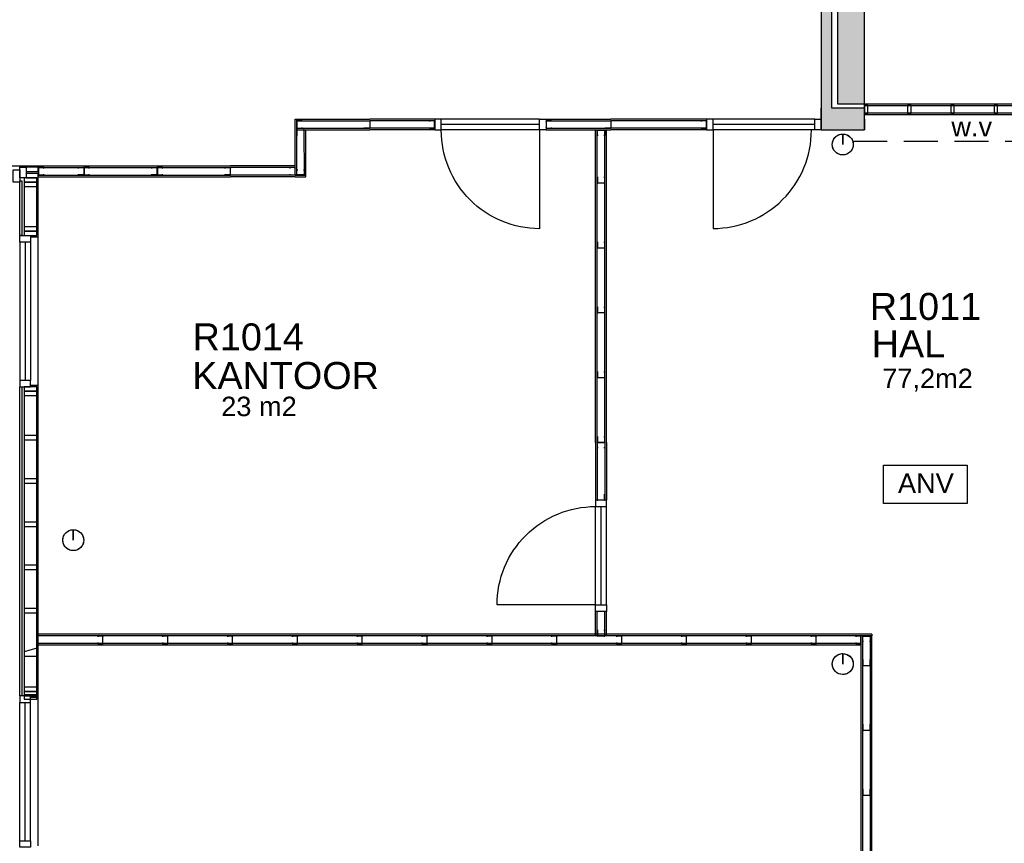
# Model space of a CAD drawing. Header units: millimetres. Extents: x 0 to 116900, y 0 to 82100.
# Tile 15 of 30: x 27117 to 36227, y 52218 to 59840. Entities that reach past the tile are written whole.
import ezdxf
from ezdxf.enums import TextEntityAlignment as Align

# ---------------------------------------------------------------- set-up
doc = ezdxf.new("R2010")
doc.units = ezdxf.units.MM
doc.header["$LTSCALE"] = 50
doc.header["$MEASUREMENT"] = 0
doc.linetypes.add('B0701', pattern=[9.375, 6.25, -3.125])
doc.linetypes.add('DASHED', pattern=[75, 50, -25])
doc.layers.get('0').update_dxf_attribs({"color": 8, "linetype": 'CONTINUOUS'})
for name, color, linetype in [('AC32----_BINNENKOZ', 1, 'CONTINUOUS'), ('AL$8A---_HULPLIJNEN', 5, 'CONTINUOUS'), ('AL22XI--_HOUT', 1, 'CONTINUOUS'), ('AT$1A---_ALGEMEEN', 7, 'CONTINUOUS'), ('LAYER01', 252, 'CONTINUOUS'), ('LAYER22', 1, 'CONTINUOUS'), ('LAYER28', 8, 'CONTINUOUS'), ('LAYER30', 1, 'CONTINUOUS'), ('LAYER31', 7, 'CONTINUOUS'), ('LAYER98', 1, 'DASHED')]:
    doc.layers.add(name, color=color, linetype=linetype)
doc.styles.add('01_100', font='arial.ttf', dxfattribs={"height": 180})
doc.styles.add('02_100', font='arial.ttf', dxfattribs={"height": 250})

# ---------------------------------------------------------------- blocks, each defined once
blk = doc.blocks.new('RR194')
at = {"layer": 'LAYER28', "color": 2, "linetype": 'Continuous'}
blk.add_lwpolyline([(-96.851562, 0, -1), (96.851562, 0, -1)], format="xyb", close=True, dxfattribs=at)
blk = doc.blocks.new('P-N-32-001_1407')
at = {"layer": 'AC32----_BINNENKOZ'}
blk.add_lwpolyline([(0, 356.1), (773, 356.1), (773, 0), (0, 0)], close=True, dxfattribs=at)
at = {"layer": 'AT$1A---_ALGEMEEN', "color": 7, "style": '01_100'}
blk.add_text('ANV', height=180, dxfattribs=at).set_placement((132.3, 98.5))

msp = doc.modelspace()

# ---------------------------------------------------------------- hatches: boundary and pattern name
at = {"layer": 'LAYER01'}
h = msp.add_hatch(color=252, dxfattribs=at)
h.dxf.hatch_style = 1
h.paths.add_polyline_path([(34632.4, 66903.8), (34932.4, 66903.8), (34932.4, 67103.8), (34532.4, 67103.8), (34532.4, 58819.8), (34932.4, 58819.8), (34932.4, 59019.8), (34632.4, 59019.8)])
h = msp.add_hatch(color=252, dxfattribs=at)
h.dxf.hatch_style = 1
h.paths.add_polyline_path([(34682.4, 59059.8), (34932.4, 59059.8), (34932.4, 66853.8), (34682.4, 66853.8)])

# ---------------------------------------------------------------- linework, layer by layer
at = {"layer": 'AL$8A---_HULPLIJNEN', "color": 2}
for points in [[(34932.4, 59019.8), (34632.4, 59019.8), (34632.4, 66903.8), (34932.4, 66903.8), (34932.4, 67103.8), (34532.4, 67103.8), (34532.4, 58819.8), (34932.4, 58819.8)], [(34682.4, 59059.8), (34932.4, 59059.8), (34932.4, 66853.8), (34682.4, 66853.8)]]:
    msp.add_lwpolyline(points, close=True, dxfattribs=at)
at = {"layer": 'AL22XI--_HOUT', "color": 1, "linetype": 'Continuous'}
for points in [[(34932.4, 59059.9), (37152.4, 59059.9), (37152.4, 58959.8), (34932.4, 58959.8)], [(34932.4, 59044.9), (37152.4, 59044.9), (37152.4, 58974.8), (34932.4, 58974.8)]]:
    msp.add_lwpolyline(points, close=True, dxfattribs=at)
at = {"layer": 'AL22XI--_HOUT'}
for points in [[(34964, 58974.8), (34964, 59044.9), (34932.4, 59044.9), (34932.4, 58974.8)], [(35364, 58974.8), (35364, 59044.9), (35332.4, 59044.9), (35332.4, 58974.8)], [(35764, 58974.8), (35764, 59044.9), (35732.4, 59044.9), (35732.4, 58974.8)], [(36164, 58974.8), (36164, 59044.9), (36132.4, 59044.9), (36132.4, 58974.8)]]:
    msp.add_lwpolyline(points, close=True, dxfattribs=at)
at = {"layer": 'LAYER01', "color": 2, "linetype": 'Continuous'}
for points in [[(34532.4, 59019.8), (34532.4, 59019.8)], [(34532.4, 58919.8), (34532.4, 59019.8)], [(34532.4, 58819.8), (34532.4, 58919.8)], [(34932.4, 58919.8), (34932.4, 58819.8)]]:
    msp.add_lwpolyline(points, dxfattribs=at)
at = {"layer": 'LAYER01', "color": 252}
for points in [[(31927.4, 58816.1), (31927.7, 57905.8, -0.414214), (31017.2, 58815.8)], [(33532.2, 58818), (33532.2, 57907.7, 0.414214), (34442.4, 58818)], [(32443.5, 54424.1), (31533.3, 54424.1, -0.414214), (32443.5, 55334.4)]]:
    msp.add_lwpolyline(points, format="xyb", dxfattribs=at)
at = {"layer": 'LAYER01', "color": 2, "linetype": 'Continuous'}
for points in [[(34732.4, 58684.8), (34732.4, 58781.7), (34746.5, 58780.7), (34760.5, 58777.5), (34773.2, 58772.7), (34784.4, 58766.6), (34793.6, 58759.9), (34802.1, 58752.1), (34811.8, 58740.3), (34817.7, 58730.7), (34823.4, 58718.2), (34826.6, 58707.3), (34828.4, 58698.1), (34829.2, 58687.7), (34829.2, 58680.5), (34828, 58668.9), (34825.6, 58658.4), (34822.8, 58650), (34819.4, 58642.3), (34813.1, 58631.2), (34807.7, 58623.8), (34800.8, 58616.3), (34793.1, 58609.4), (34785.2, 58603.6), (34775.1, 58597.9), (34761, 58592.3), (34748.2, 58589.3), (34736.6, 58588.1), (34728.3, 58588.1), (34711.9, 58590.2), (34699.5, 58593.8), (34690.8, 58597.4), (34683.2, 58601.4), (34673.7, 58607.8), (34663.9, 58616.4), (34657.8, 58623.1), (34651, 58632.4), (34645.8, 58641.5), (34641.2, 58652.2), (34638.5, 58661.4), (34636.3, 58673.3), (34635.6, 58684.8), (34636.3, 58696.4), (34638.4, 58708.1), (34642.5, 58720.9), (34647.8, 58732), (34652.6, 58739.6), (34659.9, 58749), (34668.5, 58757.6), (34679, 58765.6), (34687.6, 58770.7), (34698.8, 58775.7), (34711.1, 58779.3), (34723.1, 58781.2), (34732.4, 58781.7)], [(27612.4, 55023.1), (27612.4, 55120), (27626.5, 55119), (27640.5, 55115.8), (27653.2, 55111), (27664.4, 55104.9), (27673.6, 55098.2), (27682.1, 55090.4), (27691.8, 55078.6), (27697.7, 55069), (27703.4, 55056.5), (27706.6, 55045.6), (27708.4, 55036.4), (27709.2, 55026), (27709.2, 55018.8), (27708, 55007.2), (27705.6, 54996.7), (27702.8, 54988.3), (27699.4, 54980.6), (27693.1, 54969.5), (27687.7, 54962.1), (27680.8, 54954.6), (27673.1, 54947.7), (27665.2, 54941.9), (27655.1, 54936.2), (27641, 54930.6), (27628.2, 54927.6), (27616.6, 54926.4), (27608.3, 54926.4), (27591.9, 54928.5), (27579.5, 54932.1), (27570.8, 54935.7), (27563.2, 54939.7), (27553.7, 54946.1), (27543.9, 54954.7), (27537.8, 54961.4), (27531, 54970.7), (27525.8, 54979.8), (27521.2, 54990.5), (27518.5, 54999.7), (27516.3, 55011.6), (27515.6, 55023.1), (27516.3, 55034.7), (27518.4, 55046.4), (27522.5, 55059.2), (27527.8, 55070.3), (27532.6, 55077.9), (27539.9, 55087.3), (27548.5, 55095.9), (27559, 55103.9), (27567.6, 55109), (27578.8, 55114), (27591.1, 55117.6), (27603.1, 55119.5), (27612.4, 55120)], [(34732.4, 53876.8), (34732.4, 53973.7), (34746.5, 53972.7), (34760.5, 53969.5), (34773.2, 53964.7), (34784.4, 53958.6), (34793.6, 53951.9), (34802.1, 53944.1), (34811.8, 53932.3), (34817.7, 53922.7), (34823.4, 53910.2), (34826.6, 53899.3), (34828.4, 53890.1), (34829.2, 53879.7), (34829.2, 53872.5), (34828, 53860.9), (34825.6, 53850.4), (34822.8, 53842), (34819.4, 53834.3), (34813.1, 53823.2), (34807.7, 53815.8), (34800.8, 53808.3), (34793.1, 53801.4), (34785.2, 53795.6), (34775.1, 53789.9), (34761, 53784.3), (34748.2, 53781.3), (34736.6, 53780.1), (34728.3, 53780.1), (34711.9, 53782.2), (34699.5, 53785.8), (34690.8, 53789.4), (34683.2, 53793.4), (34673.7, 53799.8), (34663.9, 53808.4), (34657.8, 53815.1), (34651, 53824.4), (34645.8, 53833.5), (34641.2, 53844.2), (34638.5, 53853.4), (34636.3, 53865.3), (34635.6, 53876.8), (34636.3, 53888.4), (34638.4, 53900.1), (34642.5, 53912.9), (34647.8, 53924), (34652.6, 53931.6), (34659.9, 53941), (34668.5, 53949.6), (34679, 53957.6), (34687.6, 53962.7), (34698.8, 53967.7), (34711.1, 53971.3), (34723.1, 53973.2), (34732.4, 53973.7)]]:
    msp.add_lwpolyline(points, close=True, dxfattribs=at)
at = {"layer": 'LAYER01', "color": 3, "linetype": 'B0701'}
msp.add_lwpolyline([(34829.3, 58716.8), (37430.6, 58716.8)], dxfattribs=at)
at = {"layer": 'LAYER01', "color": 1, "linetype": 'Continuous'}
for points in [[(26075.4, 58486.8), (27288.7, 58486.8)], [(27116.7, 58474.8), (27116.7, 58486.8)], [(27288.7, 58474.8), (27288.7, 58486.8)], [(29765.4, 58386.7), (29765.4, 58401.7)], [(27156.7, 58349.8), (27156.7, 57841.8)], [(27216.7, 57829.8), (27288.7, 57829.8), (27287.7, 58376.8)], [(27216.7, 57841.8), (27276.7, 57841.8), (27276.7, 58360.8)], [(27288.7, 56453.8), (27288.7, 57829.8)], [(27116.7, 53581.8), (27116.7, 56441.8)], [(27116.7, 56441.8), (27135.7, 56441.8)], [(27135.7, 56441.8), (27135.7, 53581.8)], [(27156.7, 56401.8), (27156.7, 53581.8)], [(27216.4, 53569.8), (27288.7, 53569.8), (27288.7, 56453.8), (27216.7, 56453.8)], [(27216.4, 53581.8), (27276.7, 53581.8), (27276.7, 56441.8), (27216.7, 56441.8)], [(35002.4, 54151.8), (35002.4, 54136.8)], [(27135.7, 53581.8), (27116.7, 53581.8)], [(27288.7, 52193.8), (27288.7, 53581.8)]]:
    msp.add_lwpolyline(points, dxfattribs=at)
for points in [[(27176.7, 58376.8), (27287.7, 58376.8), (27287.7, 58416.8), (27176.7, 58416.8)], [(27177.7, 58434.8), (27288.7, 58434.8), (27288.7, 58474.8), (27177.7, 58474.8)], [(27156.7, 58336.8), (27276.7, 58336.8), (27276.7, 58376.8), (27156.7, 58376.8)], [(27156.7, 58296.8), (27276.7, 58296.8), (27276.7, 58336.8), (27156.7, 58336.8)], [(27156.7, 57881.8), (27276.7, 57881.8), (27276.7, 57921.8), (27156.7, 57921.8)], [(27156.7, 57841.8), (27276.7, 57841.8), (27276.7, 57881.8), (27156.7, 57881.8)], [(27156.7, 56401.8), (27276.7, 56401.8), (27276.7, 56441.8), (27156.7, 56441.8)], [(27156.7, 56361.8), (27276.7, 56361.8), (27276.7, 56401.8), (27156.7, 56401.8)], [(27156.7, 55950.8), (27276.7, 55950.8), (27276.7, 55990.8), (27156.7, 55990.8)], [(27156.7, 55550.8), (27276.7, 55550.8), (27276.7, 55590.8), (27156.7, 55590.8)], [(27156.7, 55150.8), (27276.7, 55150.8), (27276.7, 55190.8), (27156.7, 55190.8)], [(27156.7, 54750.8), (27276.7, 54750.8), (27276.7, 54790.8), (27156.7, 54790.8)], [(27156.7, 54350.8), (27276.7, 54350.8), (27276.7, 54390.8), (27156.7, 54390.8)], [(27156.7, 53950.8), (27276.7, 53950.8), (27276.7, 54023.8), (27156.7, 53990.8)], [(27156.7, 53621.8), (27276.7, 53621.8), (27276.7, 53661.8), (27156.7, 53661.8)], [(27156.7, 53581.8), (27276.7, 53581.8), (27276.7, 53621.8), (27156.7, 53621.8)], [(27156.7, 53550.8), (27276.7, 53550.8), (27276.7, 53590.8), (27156.7, 53590.8)]]:
    msp.add_lwpolyline(points, close=True, dxfattribs=at)
at = {"layer": 'LAYER22', "color": 1, "linetype": 'Continuous'}
for points in [[(29664.7, 58401.7), (29664.9, 58919.8)], [(29664.9, 58919.8), (29679.9, 58919.8)], [(29679.7, 58401.7), (29679.9, 58919.8)], [(29679.9, 58919.8), (30357.4, 58919.8)], [(29679.9, 58904.8), (30357.4, 58904.8)], [(29729.9, 58896.8), (29729.9, 58903.8), (29679.9, 58903.8), (29679.9, 58898.8), (29681.9, 58898.8), (29681.9, 58901.8), (29681.9, 58838.8), (29681.9, 58840.8), (29679.9, 58840.8), (29679.9, 58835.8), (29729.9, 58835.8), (29729.9, 58842.8)], [(30307.7, 58896.7), (30307.7, 58903.7), (30357.4, 58903.7), (30357.4, 58898.7), (30355.4, 58898.7), (30355.4, 58901.7), (30355.4, 58838.8), (30355.4, 58840.8), (30357.4, 58840.8), (30357.4, 58835.8), (30307.7, 58835.8), (30307.7, 58842.8)], [(30957.4, 58919.8), (30357.4, 58919.8)], [(30957.4, 58904.8), (30357.4, 58904.8)], [(30907.4, 58842.8), (30907.4, 58835.8), (30957.4, 58835.8), (30957.4, 58840.8), (30955.4, 58840.8), (30955.4, 58837.8), (30955.4, 58900.8), (30955.4, 58898.8), (30957.4, 58898.8), (30957.4, 58903.8), (30907.4, 58903.8), (30907.4, 58896.8)], [(31987.4, 58919.8), (32587.4, 58919.8)], [(31987.4, 58904.8), (32587.4, 58904.8)], [(32037.4, 58896.8), (32037.4, 58903.8), (31987.4, 58903.8), (31987.4, 58898.8), (31989.4, 58898.8), (31989.4, 58901.8), (31989.4, 58838.8), (31989.4, 58840.8), (31987.4, 58840.8), (31987.4, 58835.8), (32037.4, 58835.8), (32037.4, 58842.8)], [(32537.7, 58896.7), (32537.7, 58903.7), (32587.4, 58903.7), (32587.4, 58898.7), (32585.4, 58898.7), (32585.4, 58901.7), (32585.4, 58838.8), (32585.4, 58840.8), (32587.4, 58840.8), (32587.4, 58835.8), (32537.7, 58835.8), (32537.7, 58842.8)], [(33472.4, 58919.8), (32587.4, 58919.8)], [(33472.4, 58904.8), (32587.4, 58904.8)], [(33422.4, 58842.8), (33422.4, 58835.8), (33472.4, 58835.8), (33472.4, 58840.8), (33470.4, 58840.8), (33470.4, 58837.8), (33470.4, 58900.8), (33470.4, 58898.8), (33472.4, 58898.8), (33472.4, 58903.8), (33422.4, 58903.8), (33422.4, 58896.8)], [(29679.9, 58834.8), (30357.4, 58834.8)], [(29679.9, 58819.8), (30357.4, 58819.8)], [(29741.8, 58770.1), (29748.8, 58770.1), (29748.8, 58819.8), (29743.8, 58819.8), (29743.8, 58817.8), (29746.8, 58817.8), (29683.9, 58817.8), (29685.9, 58817.8), (29685.9, 58819.8), (29680.9, 58819.8), (29680.9, 58770.1), (29687.9, 58770.1)], [(29750.4, 58401.7), (29749.9, 58819.8)], [(29765.4, 58401.7), (29764.9, 58819.8)], [(30957.4, 58834.8), (30357.4, 58834.8)], [(30957.4, 58819.8), (30357.4, 58819.8)], [(31987.4, 58834.8), (32587.4, 58834.8)], [(31987.4, 58819.8), (32587.4, 58819.8)], [(32445.4, 58327.8), (32445.4, 58819.8)], [(32460.4, 58327.8), (32460.4, 58819.8)], [(32468.4, 58767.8), (32461.4, 58767.8), (32461.4, 58817.8), (32466.4, 58817.8), (32466.4, 58815.8), (32463.4, 58815.8), (32526.4, 58815.8), (32524.4, 58815.8), (32524.4, 58817.8), (32529.4, 58817.8), (32529.4, 58767.8), (32522.4, 58767.8)], [(32530.4, 58327.8), (32530.4, 58819.8)], [(32545.4, 57727.8), (32545.4, 58819.8)], [(33472.4, 58834.8), (32587.4, 58834.8)], [(33472.4, 58819.8), (32587.4, 58819.8)], [(27288.7, 58486.7), (27711, 58486.7)], [(27288.7, 58471.7), (27711, 58471.7)], [(27338.7, 58463.7), (27338.7, 58470.7), (27288.7, 58470.7), (27288.7, 58465.7), (27290.7, 58465.7), (27290.7, 58468.7), (27290.7, 58405.7), (27290.7, 58407.7), (27288.7, 58407.7), (27288.7, 58402.7), (27338.7, 58402.7), (27338.7, 58409.7)], [(27288.7, 58401.7), (27711, 58401.7)], [(27661.3, 58463.6), (27661.3, 58470.6), (27711, 58470.6), (27711, 58465.6), (27709, 58465.6), (27709, 58468.6), (27709, 58405.7), (27709, 58407.7), (27711, 58407.7), (27711, 58402.7), (27661.3, 58402.7), (27661.3, 58409.7)], [(27711, 58486.7), (28388.5, 58486.7)], [(27711, 58471.7), (28388.5, 58471.7)], [(27761, 58463.7), (27761, 58470.7), (27711, 58470.7), (27711, 58465.7), (27713, 58465.7), (27713, 58468.7), (27713, 58405.7), (27713, 58407.7), (27711, 58407.7), (27711, 58402.7), (27761, 58402.7), (27761, 58409.7)], [(27711, 58401.7), (28388.5, 58401.7)], [(28338.8, 58463.6), (28338.8, 58470.6), (28388.5, 58470.6), (28388.5, 58465.6), (28386.5, 58465.6), (28386.5, 58468.6), (28386.5, 58405.7), (28386.5, 58407.7), (28388.5, 58407.7), (28388.5, 58402.7), (28338.8, 58402.7), (28338.8, 58409.7)], [(28388.5, 58486.7), (29066, 58486.7)], [(28388.5, 58471.7), (29066, 58471.7)], [(28438.5, 58463.7), (28438.5, 58470.7), (28388.5, 58470.7), (28388.5, 58465.7), (28390.5, 58465.7), (28390.5, 58468.7), (28390.5, 58405.7), (28390.5, 58407.7), (28388.5, 58407.7), (28388.5, 58402.7), (28438.5, 58402.7), (28438.5, 58409.7)], [(28388.5, 58401.7), (29066, 58401.7)], [(29016.3, 58463.6), (29016.3, 58470.6), (29066, 58470.6), (29066, 58465.6), (29064, 58465.6), (29064, 58468.6), (29064, 58405.7), (29064, 58407.7), (29066, 58407.7), (29066, 58402.7), (29016.3, 58402.7), (29016.3, 58409.7)], [(29666, 58486.7), (29066, 58486.7)], [(29666, 58471.7), (29066, 58471.7)], [(29666, 58401.7), (29066, 58401.7)], [(29616, 58409.7), (29616, 58402.7), (29666, 58402.7), (29666, 58407.7), (29664, 58407.7), (29664, 58404.7), (29664, 58467.7), (29664, 58465.7), (29666, 58465.7), (29666, 58470.7), (29616, 58470.7), (29616, 58463.7)], [(29664.7, 58401.7), (29765.4, 58401.7)], [(29742.9, 58451.7), (29749.9, 58451.7), (29749.9, 58401.7), (29744.9, 58401.7), (29744.9, 58403.7), (29747.9, 58403.7), (29684.9, 58403.7), (29686.9, 58403.7), (29686.9, 58401.7), (29681.9, 58401.7), (29681.9, 58451.7), (29688.9, 58451.7)], [(27287.7, 58386.7), (27711, 58386.7)], [(27711, 58386.7), (28388.5, 58386.7)], [(28388.5, 58386.7), (29066, 58386.7)], [(29666, 58386.7), (29066, 58386.7)], [(29664.7, 58386.7), (29765.4, 58386.7)], [(32445.4, 57727.8), (32445.4, 58327.8)], [(32460.4, 57727.8), (32460.4, 58327.8)], [(32468.4, 58377.8), (32461.4, 58377.8), (32461.4, 58327.8), (32466.4, 58327.8), (32466.4, 58329.8), (32463.4, 58329.8), (32526.4, 58329.8), (32524.4, 58329.8), (32524.4, 58327.8), (32529.4, 58327.8), (32529.4, 58377.8), (32522.4, 58377.8)], [(32530.4, 57727.8), (32530.4, 58327.8)], [(32468.4, 57777.8), (32461.4, 57777.8), (32461.4, 57727.8), (32466.4, 57727.8), (32466.4, 57729.8), (32463.4, 57729.8), (32526.4, 57729.8), (32524.4, 57729.8), (32524.4, 57727.8), (32529.4, 57727.8), (32529.4, 57777.8), (32522.4, 57777.8)], [(32445.4, 57127.8), (32445.4, 57727.8)], [(32460.4, 57127.8), (32460.4, 57727.8)], [(32530.4, 57127.8), (32530.4, 57727.8)], [(32545.4, 57127.8), (32545.4, 57727.8)], [(32445.4, 56527.8), (32445.4, 57127.8)], [(32460.4, 56527.8), (32460.4, 57127.8)], [(32468.4, 57177.8), (32461.4, 57177.8), (32461.4, 57127.8), (32466.4, 57127.8), (32466.4, 57129.8), (32463.4, 57129.8), (32526.4, 57129.8), (32524.4, 57129.8), (32524.4, 57127.8), (32529.4, 57127.8), (32529.4, 57177.8), (32522.4, 57177.8)], [(32530.4, 56527.8), (32530.4, 57127.8)], [(32545.4, 56527.8), (32545.4, 57127.8)], [(32468.4, 56577.8), (32461.4, 56577.8), (32461.4, 56527.8), (32466.4, 56527.8), (32466.4, 56529.8), (32463.4, 56529.8), (32526.4, 56529.8), (32524.4, 56529.8), (32524.4, 56527.8), (32529.4, 56527.8), (32529.4, 56577.8), (32522.4, 56577.8)], [(32445.4, 55927.8), (32445.4, 56527.8)], [(32460.4, 55927.8), (32460.4, 56527.8)], [(32530.4, 55927.8), (32530.4, 56527.8)], [(32545.4, 55927.8), (32545.4, 56527.8)], [(32468.4, 55977.8), (32461.4, 55977.8), (32461.4, 55927.8), (32466.4, 55927.8), (32466.4, 55929.8), (32463.4, 55929.8), (32526.4, 55929.8), (32524.4, 55929.8), (32524.4, 55927.8), (32529.4, 55927.8), (32529.4, 55977.8), (32522.4, 55977.8)], [(32445.4, 55927.8), (32445.4, 55394.1)], [(32460.4, 55927.8), (32460.4, 55394.1)], [(32468.4, 55877.8), (32461.4, 55877.8), (32461.4, 55927.8), (32466.4, 55927.8), (32466.4, 55925.8), (32463.4, 55925.8), (32526.4, 55925.8), (32524.4, 55925.8), (32524.4, 55927.8), (32529.4, 55927.8), (32529.4, 55877.8), (32522.4, 55877.8)], [(32530.4, 55927.8), (32530.2, 55394.1)], [(32545.4, 55927.8), (32545.2, 55394.1)], [(32467.4, 55443.9), (32460.4, 55443.9), (32460.4, 55394.1), (32465.4, 55394.1), (32465.4, 55396.1), (32462.4, 55396.1), (32525.3, 55396.1), (32523.3, 55396.1), (32523.3, 55394.1), (32528.3, 55394.1), (32528.3, 55443.9), (32521.3, 55443.9)], [(32445.4, 54135.8), (32445.4, 54364.1)], [(32460.4, 54135.8), (32460.4, 54364.1)], [(32530.4, 54135.8), (32530.4, 54364.1)], [(32545.4, 54135.8), (32545.4, 54364.1)], [(27888.7, 54151.8), (27288.7, 54151.8)], [(27888.7, 54136.8), (27288.7, 54136.8)], [(27838.7, 54074.8), (27838.7, 54067.8), (27888.7, 54067.8), (27888.7, 54072.8), (27886.7, 54072.8), (27886.7, 54069.8), (27886.7, 54132.8), (27886.7, 54130.8), (27888.7, 54130.8), (27888.7, 54135.8), (27838.7, 54135.8), (27838.7, 54128.8)], [(28488.7, 54151.8), (27888.7, 54151.8)], [(28488.7, 54136.8), (27888.7, 54136.8)], [(28438.7, 54074.8), (28438.7, 54067.8), (28488.7, 54067.8), (28488.7, 54072.8), (28486.7, 54072.8), (28486.7, 54069.8), (28486.7, 54132.8), (28486.7, 54130.8), (28488.7, 54130.8), (28488.7, 54135.8), (28438.7, 54135.8), (28438.7, 54128.8)], [(29088.7, 54151.8), (28488.7, 54151.8)], [(29088.7, 54136.8), (28488.7, 54136.8)], [(29038.7, 54074.8), (29038.7, 54067.8), (29088.7, 54067.8), (29088.7, 54072.8), (29086.7, 54072.8), (29086.7, 54069.8), (29086.7, 54132.8), (29086.7, 54130.8), (29088.7, 54130.8), (29088.7, 54135.8), (29038.7, 54135.8), (29038.7, 54128.8)], [(29688.7, 54151.8), (29088.7, 54151.8)], [(29688.7, 54136.8), (29088.7, 54136.8)], [(29638.7, 54074.8), (29638.7, 54067.8), (29688.7, 54067.8), (29688.7, 54072.8), (29686.7, 54072.8), (29686.7, 54069.8), (29686.7, 54132.8), (29686.7, 54130.8), (29688.7, 54130.8), (29688.7, 54135.8), (29638.7, 54135.8), (29638.7, 54128.8)], [(30288.7, 54151.8), (29688.7, 54151.8)], [(30288.7, 54136.8), (29688.7, 54136.8)], [(30238.7, 54074.8), (30238.7, 54067.8), (30288.7, 54067.8), (30288.7, 54072.8), (30286.7, 54072.8), (30286.7, 54069.8), (30286.7, 54132.8), (30286.7, 54130.8), (30288.7, 54130.8), (30288.7, 54135.8), (30238.7, 54135.8), (30238.7, 54128.8)], [(30888.7, 54151.8), (30288.7, 54151.8)], [(30888.7, 54136.8), (30288.7, 54136.8)], [(30838.7, 54074.8), (30838.7, 54067.8), (30888.7, 54067.8), (30888.7, 54072.8), (30886.7, 54072.8), (30886.7, 54069.8), (30886.7, 54132.8), (30886.7, 54130.8), (30888.7, 54130.8), (30888.7, 54135.8), (30838.7, 54135.8), (30838.7, 54128.8)], [(31488.7, 54151.8), (30888.7, 54151.8)], [(31488.7, 54136.8), (30888.7, 54136.8)], [(31438.7, 54074.8), (31438.7, 54067.8), (31488.7, 54067.8), (31488.7, 54072.8), (31486.7, 54072.8), (31486.7, 54069.8), (31486.7, 54132.8), (31486.7, 54130.8), (31488.7, 54130.8), (31488.7, 54135.8), (31438.7, 54135.8), (31438.7, 54128.8)], [(32088.7, 54151.8), (31488.7, 54151.8)], [(32088.7, 54136.8), (31488.7, 54136.8)], [(32038.7, 54074.8), (32038.7, 54067.8), (32088.7, 54067.8), (32088.7, 54072.8), (32086.7, 54072.8), (32086.7, 54069.8), (32086.7, 54132.8), (32086.7, 54130.8), (32088.7, 54130.8), (32088.7, 54135.8), (32038.7, 54135.8), (32038.7, 54128.8)], [(32688.7, 54151.8), (32088.7, 54151.8)], [(32688.7, 54136.8), (32088.7, 54136.8)], [(32468.4, 54185.8), (32461.4, 54185.8), (32461.4, 54135.8), (32466.4, 54135.8), (32466.4, 54137.8), (32463.4, 54137.8), (32526.4, 54137.8), (32524.4, 54137.8), (32524.4, 54135.8), (32529.4, 54135.8), (32529.4, 54185.8), (32522.4, 54185.8)], [(32638.7, 54074.8), (32638.7, 54067.8), (32688.7, 54067.8), (32688.7, 54072.8), (32686.7, 54072.8), (32686.7, 54069.8), (32686.7, 54132.8), (32686.7, 54130.8), (32688.7, 54130.8), (32688.7, 54135.8), (32638.7, 54135.8), (32638.7, 54128.8)], [(33288.7, 54151.8), (32688.7, 54151.8)], [(33288.7, 54136.8), (32688.7, 54136.8)], [(33238.7, 54074.8), (33238.7, 54067.8), (33288.7, 54067.8), (33288.7, 54072.8), (33286.7, 54072.8), (33286.7, 54069.8), (33286.7, 54132.8), (33286.7, 54130.8), (33288.7, 54130.8), (33288.7, 54135.8), (33238.7, 54135.8), (33238.7, 54128.8)], [(33888.7, 54151.8), (33288.7, 54151.8)], [(33888.7, 54136.8), (33288.7, 54136.8)], [(33838.7, 54074.8), (33838.7, 54067.8), (33888.7, 54067.8), (33888.7, 54072.8), (33886.7, 54072.8), (33886.7, 54069.8), (33886.7, 54132.8), (33886.7, 54130.8), (33888.7, 54130.8), (33888.7, 54135.8), (33838.7, 54135.8), (33838.7, 54128.8)], [(34488.7, 54151.8), (33888.7, 54151.8)], [(34488.7, 54136.8), (33888.7, 54136.8)], [(34438.7, 54074.8), (34438.7, 54067.8), (34488.7, 54067.8), (34488.7, 54072.8), (34486.7, 54072.8), (34486.7, 54069.8), (34486.7, 54132.8), (34486.7, 54130.8), (34488.7, 54130.8), (34488.7, 54135.8), (34438.7, 54135.8), (34438.7, 54128.8)], [(35002.4, 54151.8), (34488.7, 54151.8)], [(35002.4, 54136.8), (34488.7, 54136.8)], [(34852.4, 54074.8), (34852.4, 54067.8), (34902.4, 54067.8), (34902.4, 54072.8), (34900.4, 54072.8), (34900.4, 54069.8), (34900.4, 54132.8), (34900.4, 54130.8), (34902.4, 54130.8), (34902.4, 54135.8), (34852.4, 54135.8), (34852.4, 54128.8)], [(34902.4, 53862.8), (34902.4, 54136.8)], [(34917.4, 53862.8), (34917.4, 54136.8)], [(34925.4, 54086.8), (34918.4, 54086.8), (34918.4, 54136.8), (34923.4, 54136.8), (34923.4, 54134.8), (34920.4, 54134.8), (34983.4, 54134.8), (34981.4, 54134.8), (34981.4, 54136.8), (34986.4, 54136.8), (34986.4, 54086.8), (34979.4, 54086.8)], [(34987.4, 53862.8), (34987.4, 54136.8)], [(35002.4, 53862.8), (35002.4, 54136.8)], [(27888.7, 54066.8), (27288.7, 54066.8)], [(27888.7, 54051.8), (27288.7, 54051.8)], [(28488.7, 54066.8), (27888.7, 54066.8)], [(28488.7, 54051.8), (27888.7, 54051.8)], [(29088.7, 54066.8), (28488.7, 54066.8)], [(29088.7, 54051.8), (28488.7, 54051.8)], [(29688.7, 54066.8), (29088.7, 54066.8)], [(29688.7, 54051.8), (29088.7, 54051.8)], [(30288.7, 54066.8), (29688.7, 54066.8)], [(30288.7, 54051.8), (29688.7, 54051.8)], [(30888.7, 54066.8), (30288.7, 54066.8)], [(30888.7, 54051.8), (30288.7, 54051.8)], [(31488.7, 54066.8), (30888.7, 54066.8)], [(31488.7, 54051.8), (30888.7, 54051.8)], [(32088.7, 54066.8), (31488.7, 54066.8)], [(32088.7, 54051.8), (31488.7, 54051.8)], [(32688.7, 54066.8), (32088.7, 54066.8)], [(32688.7, 54051.8), (32088.7, 54051.8)], [(33288.7, 54066.8), (32688.7, 54066.8)], [(33288.7, 54051.8), (32688.7, 54051.8)], [(33888.7, 54066.8), (33288.7, 54066.8)], [(33888.7, 54051.8), (33288.7, 54051.8)], [(34488.7, 54066.8), (33888.7, 54066.8)], [(34488.7, 54051.8), (33888.7, 54051.8)], [(34902.4, 54066.8), (34488.7, 54066.8)], [(34902.4, 54051.8), (34488.7, 54051.8)], [(34902.4, 53262.8), (34902.4, 53862.8)], [(34917.4, 53262.8), (34917.4, 53862.8)], [(34925.4, 53912.8), (34918.4, 53912.8), (34918.4, 53862.8), (34923.4, 53862.8), (34923.4, 53864.8), (34920.4, 53864.8), (34983.4, 53864.8), (34981.4, 53864.8), (34981.4, 53862.8), (34986.4, 53862.8), (34986.4, 53912.8), (34979.4, 53912.8)], [(34987.4, 53262.8), (34987.4, 53862.8)], [(35002.4, 53262.8), (35002.4, 53862.8)], [(34925.4, 53312.8), (34918.4, 53312.8), (34918.4, 53262.8), (34923.4, 53262.8), (34923.4, 53264.8), (34920.4, 53264.8), (34983.4, 53264.8), (34981.4, 53264.8), (34981.4, 53262.8), (34986.4, 53262.8), (34986.4, 53312.8), (34979.4, 53312.8)], [(34902.4, 52662.8), (34902.4, 53262.8)], [(34917.4, 52662.8), (34917.4, 53262.8)], [(34987.4, 52662.8), (34987.4, 53262.8)], [(35002.4, 52662.8), (35002.4, 53262.8)], [(34902.4, 52135.7), (34902.4, 52662.8)], [(34917.4, 52135.7), (34917.4, 52662.8)], [(34925.4, 52712.8), (34918.4, 52712.8), (34918.4, 52662.8), (34923.4, 52662.8), (34923.4, 52664.8), (34920.4, 52664.8), (34983.4, 52664.8), (34981.4, 52664.8), (34981.4, 52662.8), (34986.4, 52662.8), (34986.4, 52712.8), (34979.4, 52712.8)], [(34987.4, 52135.7), (34987.4, 52662.8)], [(35002.4, 52135.7), (35002.4, 52662.8)]]:
    msp.add_lwpolyline(points, dxfattribs=at)
at = {"layer": 'LAYER30', "color": 1, "linetype": 'Continuous'}
for points in [[(30957.4, 58819.8), (31017.2, 58819.8), (31017.2, 58919.6), (30957.4, 58919.6)], [(31987.4, 58819.8), (31927.4, 58819.8), (31927.4, 58919.8), (31987.4, 58919.8)], [(33472.4, 58819.8), (33532.2, 58819.8), (33532.2, 58919.6), (33472.4, 58919.6)], [(34532.4, 58819.8), (34472.4, 58819.8), (34472.4, 58919.8), (34532.4, 58919.8)], [(27216.7, 57841.8), (27216.7, 57781.8), (27116.7, 57781.8), (27116.7, 57841.8)], [(27216.7, 56441.8), (27216.7, 56501.6), (27116.9, 56501.6), (27116.9, 56441.8)], [(32445.4, 55394.1), (32445.4, 55334.4), (32545.2, 55334.4), (32545.2, 55394.1)], [(32445.4, 54364.1), (32445.4, 54424.1), (32545.4, 54424.1), (32545.4, 54364.1)], [(27116.7, 53581.8), (27116.7, 53522.1), (27216.4, 53522.1), (27216.4, 53581.8)], [(27116.7, 52181.8), (27116.7, 52241.8), (27216.7, 52241.8), (27216.7, 52181.8)]]:
    msp.add_lwpolyline(points, close=True, dxfattribs=at)
for points in [[(31927.4, 58919.8), (31017.2, 58919.6)], [(31927.4, 58869.8), (31017.2, 58869.8)], [(34472.4, 58919.8), (33532.2, 58919.6)], [(34472.4, 58869.8), (33532.2, 58869.8)], [(31927.4, 58819.8), (31017.2, 58819.8)], [(34472.4, 58819.8), (33532.2, 58819.8)], [(27116.7, 57781.8), (27116.9, 56501.6)], [(27166.7, 57781.8), (27166.7, 56501.6)], [(27216.7, 57781.8), (27216.7, 56501.6)], [(32445.4, 54424.1), (32445.4, 55334.4)], [(32495.4, 54424.1), (32495.4, 55334.4)], [(32545.4, 54424.1), (32545.2, 55334.4)], [(27116.7, 52241.8), (27116.7, 53522.1)], [(27166.7, 52241.8), (27166.7, 53522.1)], [(27216.7, 52241.8), (27216.4, 53522.1)]]:
    msp.add_lwpolyline(points, dxfattribs=at)
at = {"layer": 'LAYER30'}
msp.add_lwpolyline([(34932.4, 58819.8), (34932.4, 58819.8)], dxfattribs=at)
at = {"layer": 'LAYER31', "color": 1, "linetype": 'Continuous'}
for points in [[(27116.7, 58336.8), (27056.9, 58336.8), (27056.9, 58450.6), (27116.7, 58450.6)], [(27116.7, 58474.8), (27176.7, 58474.8), (27176.7, 58376.8), (27116.7, 58376.8)]]:
    msp.add_lwpolyline(points, close=True, dxfattribs=at)
at = {"layer": 'LAYER98', "color": 1, "linetype": 'Continuous'}
for points in [[(27116.7, 57841.8), (27116.7, 58349.8)], [(27116.7, 58349.8), (27135.7, 58349.8)], [(27135.7, 58349.8), (27135.7, 57841.8)], [(27135.7, 57841.8), (27116.7, 57841.8)]]:
    msp.add_lwpolyline(points, dxfattribs=at)

# ---------------------------------------------------------------- block references
msp.add_blockref('P-N-32-001_1407', (35110.5, 55361.7))
at = {"layer": 'LAYER28'}
for p in [(34732.4, 58684.8), (27612.4, 55023.1), (34732.4, 53876.8)]:
    msp.add_blockref('RR194', p, dxfattribs=at)

# ---------------------------------------------------------------- texts
at = {"layer": 'AT$1A---_ALGEMEEN', "color": 7, "style": '01_100'}
msp.add_text('w.v', height=180, dxfattribs=at).set_placement((35925.5, 58758.8), align=Align.CENTER)
at = {"layer": 'AT$1A---_ALGEMEEN', "color": 2, "style": '02_100'}
for s, p in [('R1011', (34982.7, 57061.1)), ('R1014', (28717.1, 56779.3))]:
    msp.add_text(s, height=250, dxfattribs=at).set_placement(p)
for s, p in [('HAL', (35339.7, 56715.2)), ('KANTOOR', (29576.9, 56422.1))]:
    msp.add_text(s, height=250, dxfattribs=at).set_placement(p, align=Align.CENTER)
at = {"layer": 'AT$1A---_ALGEMEEN', "color": 7, "style": '01_100'}
for s, p in [('77,2m2', (35097.2, 56430.1)), ('23 m2', (28981.2, 56170.9))]:
    msp.add_text(s, height=180, dxfattribs=at).set_placement(p)

doc.saveas('drawing.dxf')
